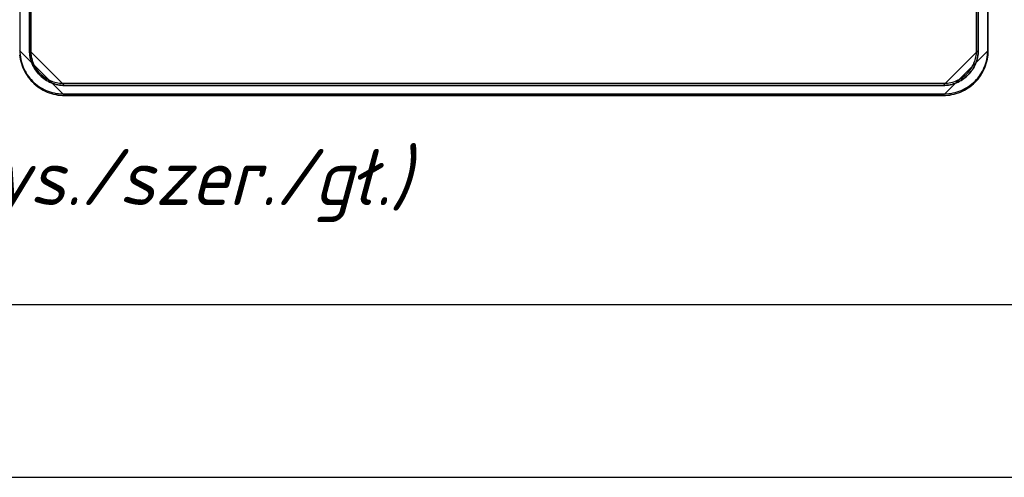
# Model space of a CAD drawing. Extents: x -631805 to -376315, y -40155 to 84873.
# Tile 25 of 256: x -615622 to -611069, y -39767 to -37649. Entities that reach past the tile are written whole.
import ezdxf

# ---------------------------------------------------------------- set-up
doc = ezdxf.new("R2010")
doc.units = 0
doc.header["$MEASUREMENT"] = 0
doc.layers.get('0').update_dxf_attribs({"color": 252})
for name, color, linetype in [('$ IE Tabela', 7, 'Continuous'), ('5', 7, 'Continuous'), ('50', 7, 'Continuous')]:
    doc.layers.add(name, color=color, linetype=linetype)
doc.layers.add('$ IE_SCHEMAT', color=7, linetype='Continuous', lineweight=0)
doc.styles.add('ROMANS', font='romans.shx', dxfattribs={"width": 0.85})

# ---------------------------------------------------------------- blocks, each defined once
blk = doc.blocks.new('a3eee')
at = {"layer": '$ IE Tabela'}
for p, q in [((19890.76, 1286.8), (23840.76, 1286.8)), ((19730.76, 1206.8), (23930.76, 1206.8))]:
    blk.add_line(p, q, dxfattribs=at)
blk = doc.blocks.new('*U1036')
at = {"layer": '5', "color": 7}
for points in [[(448.101782, -803.248125), (448.204889, -804.275625), (448.411104, -805.25175), (448.617318, -806.27925), (448.92664, -807.255375), (449.235962, -808.2315), (449.596838, -809.15625), (450.009267, -810.081), (450.47325, -811.00575), (450.937233, -811.879125), (451.504324, -812.7525), (452.071414, -813.5745), (452.741611, -814.3965), (453.411809, -815.167125), (454.13356, -815.886375), (454.855312, -816.605625), (455.628617, -817.2735), (456.453475, -817.941375), (457.278334, -818.5065), (458.154746, -819.071625), (459.031158, -819.534), (459.959124, -819.996375), (460.88709, -820.407375), (461.815056, -820.767), (462.794576, -821.07525), (463.774095, -821.3835), (464.805168, -821.589), (465.784688, -821.7945), (466.815761, -821.89725), (467.846834, -821.948625), (468.877908, -822), (875.120767, -822), (876.15184, -821.948625), (877.182913, -821.89725), (878.213987, -821.7945), (879.193506, -821.589), (880.224579, -821.3835), (881.204099, -821.07525), (882.183618, -820.767), (883.111584, -820.407375), (884.03955, -819.996375), (884.967516, -819.534), (885.843929, -819.071625), (886.720341, -818.5065), (887.545199, -817.941375), (888.370058, -817.2735), (889.143363, -816.605625), (889.865114, -815.886375), (890.586865, -815.167125), (891.257063, -814.3965), (891.927261, -813.5745), (892.494351, -812.7525), (893.061441, -811.879125), (893.525424, -811.00575), (893.989407, -810.081), (894.401836, -809.15625), (894.762712, -808.2315), (895.072034, -807.255375), (895.381356, -806.27925), (895.587571, -805.25175), (895.793785, -804.275625), (895.896893, -803.248125), (895.948446, -802.220625), (896, -801.193125), (896, -801.193125), (896, -20.806875)], [(891.310316, -20.805704), (891.310316, -801.191648), (891.310316, -802.013648), (891.258763, -802.784272), (891.155655, -803.554897), (891.000994, -804.376897), (890.846333, -805.147521), (890.640118, -805.866771), (890.382349, -806.637396), (890.073026, -807.356645), (889.763704, -808.075895), (889.402828, -808.795145), (889.041951, -809.46302), (888.629521, -810.130894), (888.165537, -810.798769), (887.65, -811.415269), (887.134462, -812.031769), (886.567371, -812.596893), (886.00028, -813.162018), (885.381635, -813.675768), (884.76299, -814.189518), (884.092791, -814.651893), (883.422592, -815.062892), (882.752394, -815.422517), (882.030641, -815.782142), (881.308889, -816.090392), (880.587136, -816.398642), (879.81383, -816.655517), (879.092077, -816.861017), (878.318771, -817.015142), (877.545465, -817.169267), (876.720605, -817.272017), (875.947299, -817.323392), (875.122439, -817.323392), (468.878887, -817.323392), (468.054027, -817.323392), (467.280721, -817.272017), (466.455861, -817.169267), (465.682554, -817.015142), (464.909248, -816.861017), (464.187496, -816.655517), (463.414189, -816.398642), (462.692437, -816.090392), (461.970684, -815.782142), (461.248932, -815.422517), (460.578733, -815.062892), (459.908534, -814.651893), (459.238336, -814.189518), (458.619691, -813.675768), (458.001046, -813.162018), (457.433954, -812.596893), (456.866863, -812.031769), (456.351326, -811.415269), (455.835788, -810.798769), (455.371804, -810.130894), (454.959374, -809.46302), (454.598498, -808.795145), (454.237622, -808.075895), (453.928299, -807.356645), (453.618977, -806.637396), (453.361208, -805.866771), (453.154993, -805.147521), (453.000332, -804.376897), (452.845671, -803.554897), (452.742563, -802.784272), (452.691009, -802.013648), (452.691009, -801.191648), (452.691009, -20.805704)], [(452.691009, -20.805704), (452.691009, -801.191648), (452.691009, -802.013648), (452.742563, -802.784272), (452.845671, -803.554897), (453.000332, -804.376897), (453.154993, -805.147521), (453.361208, -805.866771), (453.618977, -806.637396), (453.928299, -807.356645), (454.237622, -808.075895), (454.598498, -808.795145), (454.959374, -809.46302), (455.371804, -810.130894), (455.835788, -810.798769), (456.351326, -811.415269), (456.866863, -812.031769), (457.433954, -812.596893), (458.001046, -813.162018), (458.619691, -813.675768), (459.238336, -814.189518), (459.908534, -814.651893), (460.578733, -815.062892), (461.248932, -815.422517), (461.970684, -815.782142), (462.692437, -816.090392), (463.414189, -816.398642), (464.187496, -816.655517), (464.909248, -816.861017), (465.682554, -817.015142), (466.455861, -817.169267), (467.280721, -817.272017), (468.054027, -817.323392), (468.878887, -817.323392), (875.122439, -817.323392), (875.947299, -817.323392), (876.720605, -817.272017), (877.545465, -817.169267), (878.318771, -817.015142), (879.092077, -816.861017), (879.81383, -816.655517), (880.587136, -816.398642), (881.308889, -816.090392), (882.030641, -815.782142), (882.752394, -815.422517), (883.422592, -815.062892), (884.092791, -814.651893), (884.76299, -814.189518), (885.381635, -813.675768), (886.00028, -813.162018), (886.567371, -812.596893), (887.134462, -812.031769), (887.65, -811.415269), (888.165537, -810.798769), (888.629521, -810.130894), (889.041951, -809.46302), (889.402828, -808.795145), (889.763704, -808.075895), (890.073026, -807.356645), (890.382349, -806.637396), (890.640118, -805.866771), (890.846333, -805.147521), (891.000994, -804.376897), (891.155655, -803.554897), (891.258763, -802.784272), (891.310316, -802.013648), (891.310316, -801.191648), (891.310316, -20.805704)], [(448.101797, -803.243775), (448.204919, -804.271513), (448.411163, -805.247865), (448.617407, -806.275603), (448.926773, -807.251954), (449.236139, -808.228306), (449.597066, -809.15327), (450.009554, -810.078235), (450.473604, -811.003199), (450.937653, -811.876777), (451.504824, -812.750355), (452.071995, -813.572545), (452.742289, -814.394736), (453.412582, -815.16554), (454.134437, -815.884957), (454.856291, -816.604374), (455.629706, -817.272403), (456.454683, -817.940433), (457.279659, -818.50569), (458.156196, -819.070946), (459.032734, -819.533428), (459.960832, -819.99591), (460.888931, -820.407006), (461.817029, -820.766714), (462.796689, -821.075035), (463.776348, -821.383357), (464.807569, -821.588905), (465.787228, -821.794452), (466.818449, -821.897226), (467.849669, -821.948613), (468.88089, -822), (447.998674, -801.188298)]]:
    blk.add_lwpolyline(points, dxfattribs=at)
at = {"layer": '5', "color": 59}
for points in [[(452.691009, -12.740183), (452.691009, -801.190946), (452.691009, -12.740183)], [(891.307665, -20.806406), (891.307665, -801.190946), (891.307665, -20.806406)]]:
    blk.add_lwpolyline(points, close=True, dxfattribs=at)
at = {"layer": '5', "color": 7}
for points in [[(452.691009, -801.188298), (452.691009, -802.010468), (452.742569, -802.781253), (452.84569, -803.552038), (453.00037, -804.374208), (453.15505, -805.144993), (453.361291, -805.864392), (453.619092, -806.635177), (453.928452, -807.354576), (454.237813, -808.073975), (454.598734, -808.793374), (454.959655, -809.461387), (455.372136, -810.129401), (455.836177, -810.797414), (456.351778, -811.414042), (456.86738, -812.03067), (457.434541, -812.595912), (458.001703, -813.161154), (458.620424, -813.675011), (459.239146, -814.188867), (459.909427, -814.651338), (460.579709, -815.062423), (461.249991, -815.422123), (461.971832, -815.781822), (462.693674, -816.090136), (463.415516, -816.39845), (464.188918, -816.655378), (464.91076, -816.860921), (465.684162, -817.015078), (466.457564, -817.169235), (467.282526, -817.272006), (468.055928, -817.323392), (468.88089, -817.323392), (452.691009, -801.188298)], [(875.120436, -822), (876.151525, -821.948613), (877.182615, -821.897226), (878.213705, -821.794452), (879.19324, -821.588905), (880.224329, -821.383357), (881.203864, -821.075035), (882.183399, -820.766714), (883.11138, -820.407006), (884.039361, -819.99591), (884.967341, -819.533428), (885.843768, -819.070946), (886.720194, -818.50569), (887.545065, -817.940433), (888.369937, -817.272403), (889.143254, -816.604374), (889.865017, -815.884957), (890.58678, -815.16554), (891.256988, -814.394736), (891.927196, -813.572545), (892.494295, -812.750355), (893.061395, -811.876777), (893.525385, -811.003199), (893.989375, -810.078235), (894.401811, -809.15327), (894.762692, -808.228306), (895.072019, -807.251954), (895.381346, -806.275603), (895.587564, -805.247865), (895.793782, -804.271513), (895.896891, -803.243775), (895.948446, -802.216036), (896, -801.188298), (875.120436, -822)], [(875.120436, -817.323392), (875.945398, -817.323392), (876.7188, -817.272006), (877.543762, -817.169235), (878.317164, -817.015078), (879.090566, -816.860921), (879.812408, -816.655378), (880.585809, -816.39845), (881.307651, -816.090136), (882.029493, -815.781822), (882.751335, -815.422123), (883.421617, -815.062423), (884.091898, -814.651338), (884.76218, -814.188867), (885.380901, -813.675011), (885.999623, -813.161154), (886.566784, -812.595912), (887.133946, -812.03067), (887.649547, -811.414042), (888.165148, -810.797414), (888.62919, -810.129401), (889.041671, -809.461387), (889.402591, -808.793374), (889.763512, -808.073975), (890.072873, -807.354576), (890.382234, -806.635177), (890.640035, -805.864392), (890.846275, -805.144993), (891.000955, -804.374208), (891.155636, -803.552038), (891.258756, -802.781253), (891.310316, -802.010468), (891.310316, -801.188298), (875.120436, -817.323392)], [(468.878239, -817.320743), (875.123087, -817.320743), (468.878239, -817.320743)], [(468.878239, -821.997352), (875.123087, -821.997352), (468.878239, -821.997352)]]:
    blk.add_lwpolyline(points, close=True, dxfattribs=at)
at = {"layer": '50', "color": 7}
for points in [[(468.049642, -821.255874), (875.643678, -821.255874), (876.670363, -821.255874), (877.697049, -821.153207), (878.723734, -821.05054), (879.699085, -820.845207), (880.674436, -820.639874), (881.598453, -820.331874), (882.522469, -820.023874), (883.446486, -819.664541), (884.319168, -819.253874), (885.191851, -818.791874), (886.064533, -818.329875), (886.885882, -817.816541), (887.655895, -817.251875), (888.425909, -816.635875), (889.144589, -816.019875), (889.863269, -815.352542), (890.530614, -814.633876), (891.146625, -813.915209), (891.762636, -813.14521), (892.327313, -812.37521), (892.840656, -811.553877), (893.302664, -810.68121), (893.764673, -809.859877), (894.175347, -808.935878), (894.534687, -808.011878), (894.842692, -807.087878), (895.150698, -806.163878), (895.356035, -805.188545), (895.510037, -804.213212), (895.66404, -803.186546), (895.715375, -802.15988), (895.766709, -801.133213), (895.766709, -20.558787)], [(448.234617, -20.558787), (448.234617, -801.133213), (448.234617, -802.15988), (448.337285, -803.186546), (448.439954, -804.213212), (448.645291, -805.188545), (448.850628, -806.163878), (449.107299, -807.087878), (449.415305, -808.011878), (449.774645, -808.935878), (450.185319, -809.859877), (450.595993, -810.68121), (451.109335, -811.553877), (451.622678, -812.37521), (452.136021, -813.14521), (452.752032, -813.915209), (453.368043, -814.633876), (454.035388, -815.352542), (454.702734, -816.019875), (455.421413, -816.635875), (456.191427, -817.251875), (456.961441, -817.816541), (457.731455, -818.329875), (458.604138, -818.791874), (459.425486, -819.253874), (460.298168, -819.664541), (461.222185, -820.023874), (462.146202, -820.331874), (463.070218, -820.639874), (464.045569, -820.845207), (465.02092, -821.05054), (465.996271, -821.153207), (467.022956, -821.255874), (468.049642, -821.255874)], [(468.041488, -816.280026), (875.651351, -816.280026), (876.421395, -816.280026), (877.191438, -816.228692), (877.961482, -816.126024), (878.68019, -815.972022), (879.398897, -815.818021), (880.117605, -815.612685), (880.784976, -815.356015), (881.503684, -815.099346), (882.119719, -814.791342), (882.78709, -814.432005), (883.403125, -814.072667), (884.01916, -813.71333), (884.583859, -813.251324), (885.148558, -812.789319), (885.713257, -812.327314), (886.226619, -811.813974), (886.688646, -811.300635), (887.150672, -810.735962), (887.612698, -810.171289), (888.023388, -809.606615), (888.382742, -808.990608), (888.742096, -808.323267), (889.101449, -807.70726), (889.358131, -806.988585), (889.666148, -806.321244), (889.871493, -805.602569), (890.076838, -804.935228), (890.230847, -804.165219), (890.384856, -803.446544), (890.487528, -802.676535), (890.538865, -801.906526), (890.538865, -801.136518), (890.538865, -20.552831)], [(453.20531, -20.552831), (453.20531, -801.136518), (453.20531, -801.906526), (453.256647, -802.676535), (453.359319, -803.446544), (453.461992, -804.165219), (453.667337, -804.935228), (453.821345, -805.602569), (454.078027, -806.321244), (454.334708, -806.988585), (454.642725, -807.70726), (454.950743, -808.323267), (455.310097, -808.990608), (455.720787, -809.606615), (456.131477, -810.171289), (456.542167, -810.735962), (457.004193, -811.300635), (457.517556, -811.813974), (458.030918, -812.327314), (458.595617, -812.789319), (459.10898, -813.251324), (459.725015, -813.71333), (460.34105, -814.072667), (460.957085, -814.432005), (461.57312, -814.791342), (462.240491, -815.099346), (462.907863, -815.356015), (463.62657, -815.612685), (464.293941, -815.818021), (465.063985, -815.972022), (465.782693, -816.126024), (466.5014, -816.228692), (467.271444, -816.280026), (468.041488, -816.280026)]]:
    blk.add_lwpolyline(points, dxfattribs=at)

msp = doc.modelspace()

# ---------------------------------------------------------------- block references
at = {"layer": '$ IE Tabela', "transparency": 33554687, "xscale": 10, "yscale": 10, "zscale": 10}
msp.add_blockref('a3eee', (-829112.1, -51834.7), dxfattribs=at)
at = {"xscale": 10, "yscale": 10, "zscale": 10}
msp.add_blockref('*U1036', (-620103.1, -29779.7), dxfattribs=at)

# ---------------------------------------------------------------- texts
at = {"layer": '$ IE_SCHEMAT', "color": 0, "ltscale": 2, "style": 'ROMANS', "oblique": 15, "width": 0.9}
msp.add_text('900x820x160 (wys./szer./gł.)', height=260, dxfattribs=at).set_placement((-618359, -38507))

doc.saveas('drawing.dxf')
